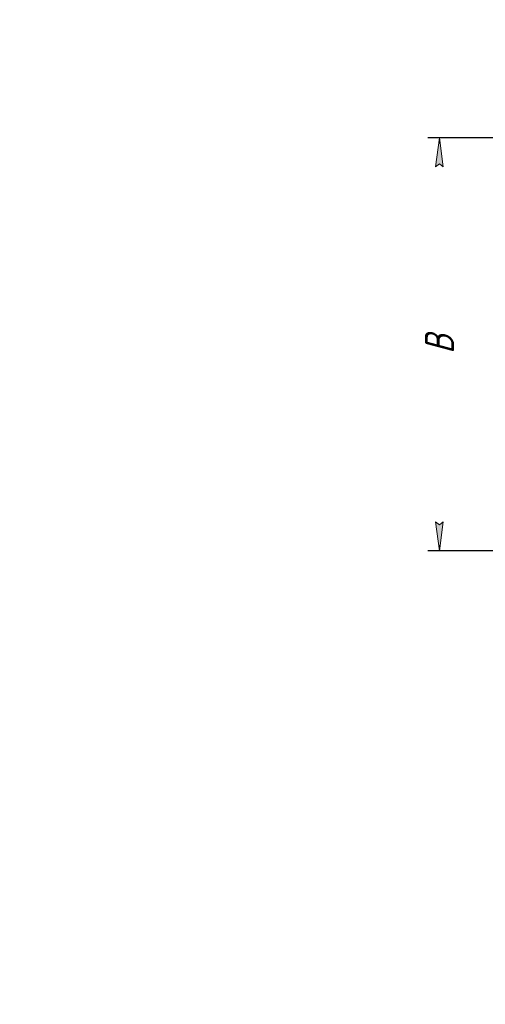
# Model space of a CAD drawing. Header units: millimetres. Extents: x 0 to 210, y 0 to 297.
# Tile 1 of 3: x 0 to 80, y 0 to 170. Entities that reach past the tile are written whole.
import ezdxf

# ---------------------------------------------------------------- set-up
doc = ezdxf.new("R2010")
doc.units = ezdxf.units.MM
doc.linetypes.add('K5LT_THIN', pattern=[0])
doc.layers.add('Системный слой', color=7, linetype='Continuous')
doc.styles.add('KDIMTEXTSTYLE', font='GOST_AU.SHX', dxfattribs={"width": 0.96, "oblique": 15, "height": 5})
doc.dimstyles.new('KDIMSTYLE (0.25)', dxfattribs={"dimtxt": 5, "dimasz": 1, "dimexe": 2, "dimexo": 0, "dimgap": 1, "dimtad": 1, "dimlfac": 4, "dimtxsty": 'KDIMTEXTSTYLE', "dimsah": 1, "dimcen": 0, "dimdle": 1, "dimadec": 0, "dimazin": 0, "dimtfac": 0.667, "dimtmove": 0, "dimatfit": 3, "dimfxl": 1, "dimtvp": 1, "dimtolj": 1, "dimtzin": 0, "dimarcsym": 0})

# ---------------------------------------------------------------- blocks, each defined once
blk = doc.blocks.new('KDIMARROW_01')
at = {"layer": 'Системный слой'}
blk.add_hatch(color=0, dxfattribs=at).paths.add_polyline_path([(-5, -0.66), (0, 0), (-5, 0.66), (-4.5, 0)])
at = {"layer": 'Системный слой', "color": 0, "linetype": 'K5LT_THIN', "lineweight": 18}
for p, q in [((-4.5, 0), (-5, 0.66)), ((-5, 0.66), (0, 0)), ((0, 0), (-5, -0.66)), ((-5, -0.66), (-4.5, 0)), ((0, 0), (-1, 0))]:
    blk.add_line(p, q, dxfattribs=at)

msp = doc.modelspace()

# ---------------------------------------------------------------- dimensions: what is measured, and where the dimension line sits
at = {"layer": 'Системный слой', "color": 7}
msp.add_linear_dim(base=(72.3545, 149.4142), p1=(83.8545, 78.1642), p2=(82.3545, 149.4142), angle=90, location=(72.3545, 113.7892), text='\\H5.0;\\W0.965;\\Q15;\\H5.0;\\W0.965;\\Q15;\\Q15;В', dimstyle='KDIMSTYLE (0.25)', override={"dimexo": 0, "dimblk1": 'KDIMARROW_01', "dimblk2": 'KDIMARROW_01', "dimse1": 0, "dimse2": 0, "dimclrt": 7, "dimtolj": 1}, dxfattribs=at).render()

doc.saveas('drawing.dxf')
